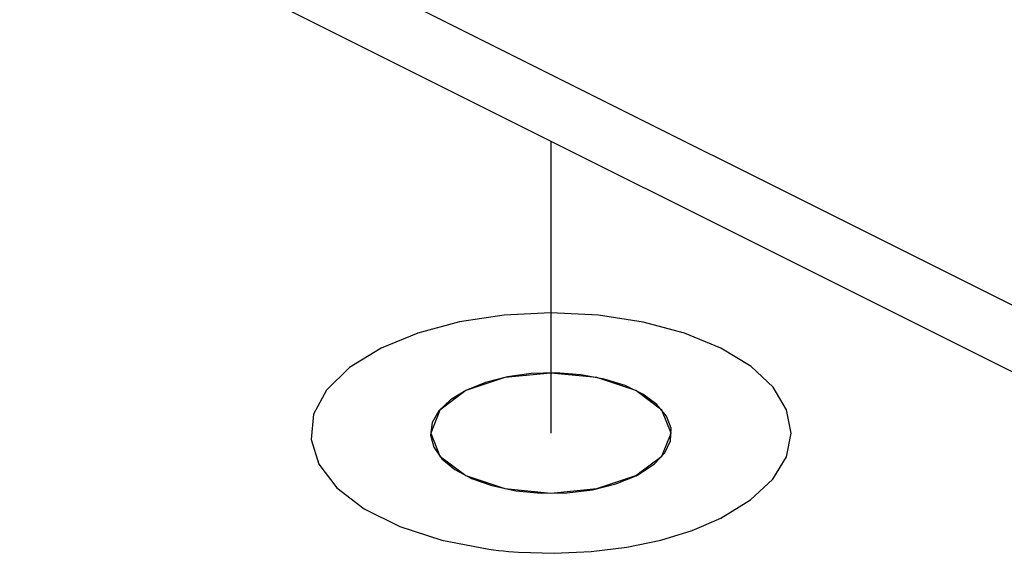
# Paper-space layout '005_EXP_CORICANT_PE_DRAWING_3_1' of a CAD drawing. Header units: millimetres. Extents: x 6 to 413, y 7 to 290.
# Tile 233 of 256: x 231.22 to 233.8, y 166.96 to 168.36. Entities that reach past the tile are written whole.
import ezdxf

# ---------------------------------------------------------------- set-up
doc = ezdxf.new("R2010")
doc.units = ezdxf.units.MM
doc.header["$LTSCALE"] = 23.1
doc.linetypes.add('DASHED', pattern=[0.2, 0.1, -0.1])
for name, color, linetype in [('000_OFFSET-LINES', 7, 'CONTINUOUS'), ('MAIN_PCB_BL273', 7, 'CONTINUOUS'), ('PCB_GPS_444_BL318', 7, 'CONTINUOUS')]:
    doc.layers.add(name, color=color, linetype=linetype)

# ---------------------------------------------------------------- blocks, each defined once
blk = doc.blocks.new('MAIN_PCB_BL273', base_point=(232.149, 166.177))
at = {"layer": 'MAIN_PCB_BL273', "color": 4, "linetype": 'Continuous'}
blk.add_line((232.8388, 167.1668), (232.8411, 167.168), dxfattribs=at)
for points in [[(233.0609, 167.0558), (233.1389, 167.1033), (233.197, 167.1575), (233.2329, 167.2163), (233.2454, 167.2785), (233.2334, 167.3397), (233.1978, 167.3986), (233.1401, 167.4529), (233.0608, 167.5013), (232.9658, 167.5403), (232.8575, 167.5693), (232.7399, 167.5873), (232.6153, 167.5935), (232.493, 167.5875), (232.3753, 167.5698), (232.2667, 167.5409), (232.1699, 167.5013)], [(232.1699, 167.5013), (232.087, 167.4501), (232.0272, 167.3914), (231.9931, 167.3278), (231.9862, 167.262), (232.0068, 167.197), (232.054, 167.1355), (232.1258, 167.0803), (232.2189, 167.0337), (232.3294, 166.9979), (232.4523, 166.9743)], [(232.8479, 167.1716), (232.8867, 167.1977), (232.9141, 167.2271), (232.9288, 167.2587), (232.9303, 167.2912), (232.9184, 167.3231), (232.8932, 167.3537), (232.8566, 167.3805), (232.8098, 167.403), (232.7548, 167.4203), (232.6939, 167.4315), (232.6286, 167.4363), (232.5638, 167.4344), (232.5011, 167.4258), (232.4433, 167.411), (232.392, 167.3902)], [(232.392, 167.3902), (232.3516, 167.3655), (232.3216, 167.3367), (232.3043, 167.306), (232.2996, 167.2736), (232.3083, 167.2414), (232.3295, 167.2113), (232.3631, 167.1835), (232.4073, 167.1597), (232.4603, 167.1409)], [(232.4603, 167.1409), (232.523, 167.1275), (232.59, 167.1211), (232.6583, 167.122), (232.7245, 167.1303), (232.7856, 167.1455), (232.8388, 167.1668)], [(232.8411, 167.168), (232.8426, 167.1688), (232.8441, 167.1696), (232.8457, 167.1704), (232.8479, 167.1716)], [(232.5299, 166.9664), (232.6242, 166.9636), (232.7205, 166.9679), (232.8142, 166.9796), (232.9034, 166.9984), (232.9857, 167.0237), (233.0609, 167.0558)], [(232.4523, 166.9743), (232.4651, 166.9726), (232.478, 166.9711), (232.4909, 166.9697), (232.5038, 166.9685), (232.5168, 166.9674), (232.5299, 166.9664)]]:
    blk.add_lwpolyline(points, dxfattribs=at)
at = {"layer": 'MAIN_PCB_BL273', "color": 7, "linetype": 'Continuous'}
for points in [[(232.9304, 167.2785), (232.9064, 167.3388), (232.8381, 167.3899), (232.7359, 167.424), (232.6154, 167.436), (232.4948, 167.424), (232.3926, 167.3899)], [(232.3926, 167.3899), (232.3243, 167.3388), (232.3004, 167.2785)], [(232.3004, 167.2785), (232.3244, 167.2183), (232.3926, 167.1672), (232.4948, 167.133), (232.6154, 167.121), (232.7359, 167.133), (232.8381, 167.1672)], [(232.8381, 167.1672), (232.9064, 167.2183), (232.9304, 167.2785)]]:
    blk.add_lwpolyline(points, dxfattribs=at)
blk = doc.blocks.new('PCB_GPS_444_BL318', base_point=(232.4142, 170.2373))
at = {"layer": 'PCB_GPS_444_BL318', "color": 7, "linetype": 'Continuous'}
for p, q in [((234.634, 167.2088), (226.2116, 171.4197)), ((234.634, 167.0342), (226.2116, 171.2451))]:
    blk.add_line(p, q, dxfattribs=at)

psp = doc.layouts.new('005_EXP_CORICANT_PE_DRAWING_3_1')

# ---------------------------------------------------------------- linework, layer by layer
at = {"layer": '000_OFFSET-LINES', "color": 4, "linetype": 'DASHED'}
psp.add_line((232.6154, 168.0434), (232.6154, 167.2785), dxfattribs=at)

# ---------------------------------------------------------------- block references
at = {"layer": 'MAIN_PCB_BL273'}
psp.add_blockref('MAIN_PCB_BL273', (232.149, 166.177), dxfattribs=at)
at = {"layer": 'PCB_GPS_444_BL318'}
psp.add_blockref('PCB_GPS_444_BL318', (232.4142, 170.2373), dxfattribs=at)

doc.saveas('drawing.dxf')
